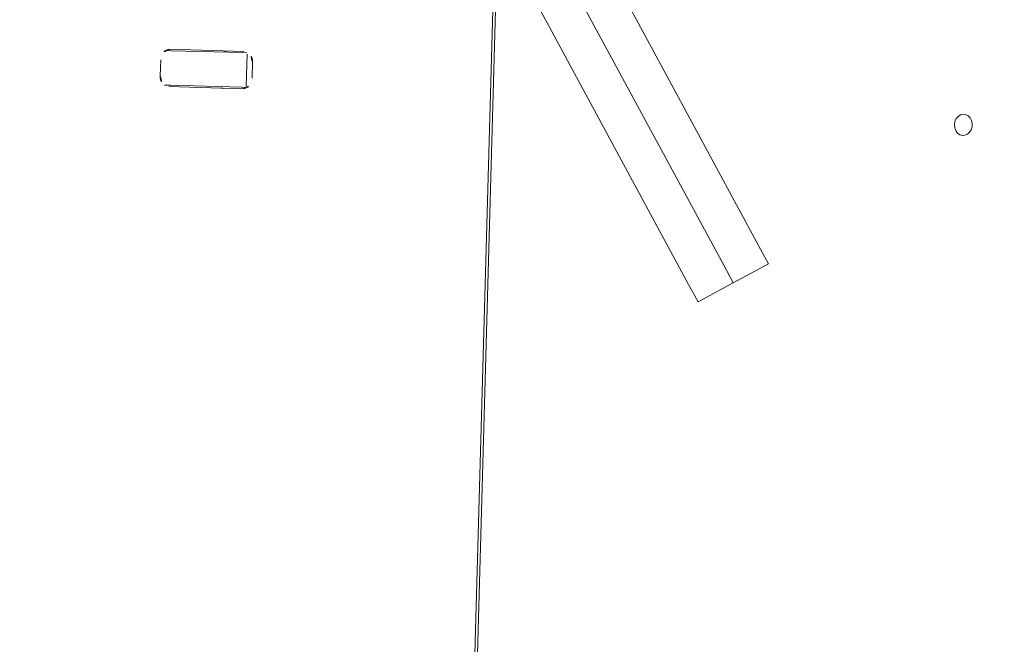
# Model space of a CAD drawing. Extents: x 5459245 to 5462690, y 5971016 to 5972523.
# Tile 61 of 198: x 5462443.917 to 5462444.285, y 5972215.264 to 5972215.498. Entities that reach past the tile are written whole.
import ezdxf

# ---------------------------------------------------------------- set-up
doc = ezdxf.new("R2010")
doc.units = 0
doc.layers.add('A_MAŁA ARCHITEKTURA', color=195, linetype='CONTINUOUS', lineweight=9)
doc.layers.add('ADT CCTV', color=102, linetype='CONTINUOUS')

# ---------------------------------------------------------------- blocks, each defined once
blk = doc.blocks.new('MEGA')
at = {"layer": 'A_MAŁA ARCHITEKTURA'}
for p, q in [((5462446.090742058, 5972217.963344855), (5462446.215316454, 5972218.179114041)), ((5462446.058839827, 5972218.17539499), (5462446.053661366, 5972218.172405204)), ((5462446.062716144, 5972218.175657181), (5462446.063809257, 5972218.173763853)), ((5462446.077076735, 5972218.150783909), (5462446.063809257, 5972218.173763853)), ((5462446.077798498, 5972218.150530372), (5462446.06395057, 5972218.174515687)), ((5462446.103688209, 5972217.955870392), (5462446.228262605, 5972218.171639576)), ((5462446.05258926, 5972218.167285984), (5462446.051496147, 5972218.169179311)), ((5462446.051867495, 5972218.167539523), (5462446.065715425, 5972218.143554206)), ((5462446.065856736, 5972218.144306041), (5462446.05258926, 5972218.167285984)), ((5462446.116634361, 5972217.948395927), (5462446.241208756, 5972218.164165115)), ((5462446.077076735, 5972218.150783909), (5462446.07789569, 5972218.149365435)), ((5462446.067162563, 5972218.143010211), (5462446.077546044, 5972218.149005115)), ((5462446.066675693, 5972218.142887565), (5462446.065856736, 5972218.144306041)), ((5462446.070826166, 5972218.142674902), (5462446.076004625, 5972218.145664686)), ((5462445.477756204, 5972217.697205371), (5462446.154819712, 5972218.08810817)), ((5462445.444768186, 5972217.677010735), (5462446.145651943, 5972218.081666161)), ((5462446.087004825, 5972217.956871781), (5462446.090742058, 5972217.963344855)), ((5462446.099950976, 5972217.949397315), (5462446.087004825, 5972217.956871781)), ((5462446.099950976, 5972217.949397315), (5462446.103688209, 5972217.955870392)), ((5462446.112897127, 5972217.941922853), (5462446.099950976, 5972217.949397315)), ((5462446.116634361, 5972217.948395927), (5462446.112897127, 5972217.941922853))]:
    blk.add_line(p, q, dxfattribs=at)
at = {"layer": 'A_MAŁA ARCHITEKTURA', "flags": 128}
blk.add_lwpolyline([(5462446.198334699, 5972217.905340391), (5462446.19890744, 5972217.90631327), (5462446.199163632, 5972217.907353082), (5462446.199080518, 5972217.908367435), (5462446.198665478, 5972217.909266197), (5462446.19795539, 5972217.909969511), (5462446.197013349, 5972217.910414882), (5462446.195923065, 5972217.91056274), (5462446.194781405, 5972217.910399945), (5462446.193689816, 5972217.909940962), (5462446.192745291, 5972217.909226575), (5462446.19203175, 5972217.908320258), (5462446.191612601, 5972217.907302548), (5462446.191525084, 5972217.906263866), (5462446.191776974, 5972217.905296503), (5462446.192345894, 5972217.904486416), (5462446.193181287, 5972217.903905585), (5462446.194208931, 5972217.903605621), (5462446.195337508, 5972217.903613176), (5462446.196466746, 5972217.903927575), (5462446.197496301, 5972217.904520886), (5462446.198334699, 5972217.905340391)], dxfattribs=at)
at = {"layer": 'A_MAŁA ARCHITEKTURA'}
for centre, radius, start, end in [((5462446.060948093, 5972218.172356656), 0.003698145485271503, 35.71934317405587, 124.7563453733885), ((5462446.05523851, 5972218.169060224), 0.003698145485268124, 115.2436545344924, 204.2806544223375), ((5462446.071124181, 5972218.156277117), 0.002906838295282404, 355.9500099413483, 29.57003964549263), ((5462446.064075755, 5972218.152207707), 0.002906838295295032, 210.4299619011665, 244.0499920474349), ((5462446.074427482, 5972218.149009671), 0.003698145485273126, 295.2436545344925, 24.28065442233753), ((5462446.0687179, 5972218.145713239), 0.003698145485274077, 215.7193431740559, 304.7563453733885)]:
    blk.add_arc(centre, radius, start, end, dxfattribs=at)
blk = doc.blocks.new('A770198')
at = {"layer": 'ADT CCTV', "color": 140, "lineweight": 9}
blk.add_arc((29.99999999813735, 19.04213309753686), 29.99999999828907, 140.6005380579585, 219.4005380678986, dxfattribs=at)
blk = doc.blocks.new('G$CFAE608CC')
at = {"layer": 'ADT CCTV', "rotation": 90}
blk.add_blockref('A770198', (38.08383079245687, 0), dxfattribs=at)

msp = doc.modelspace()

# ---------------------------------------------------------------- block references
at = {"layer": 'A_MAŁA ARCHITEKTURA', "color": 6, "rotation": 58.39971502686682}
msp.add_blockref('MEGA', (7686859.594493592, -1809666.166885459), dxfattribs=at)
at = {"layer": 'ADT CCTV', "rotation": 184.5356804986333}
msp.add_blockref('G$CFAE608CC', (5462467.50940801, 5972223.830454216), dxfattribs=at)

doc.saveas('drawing.dxf')
